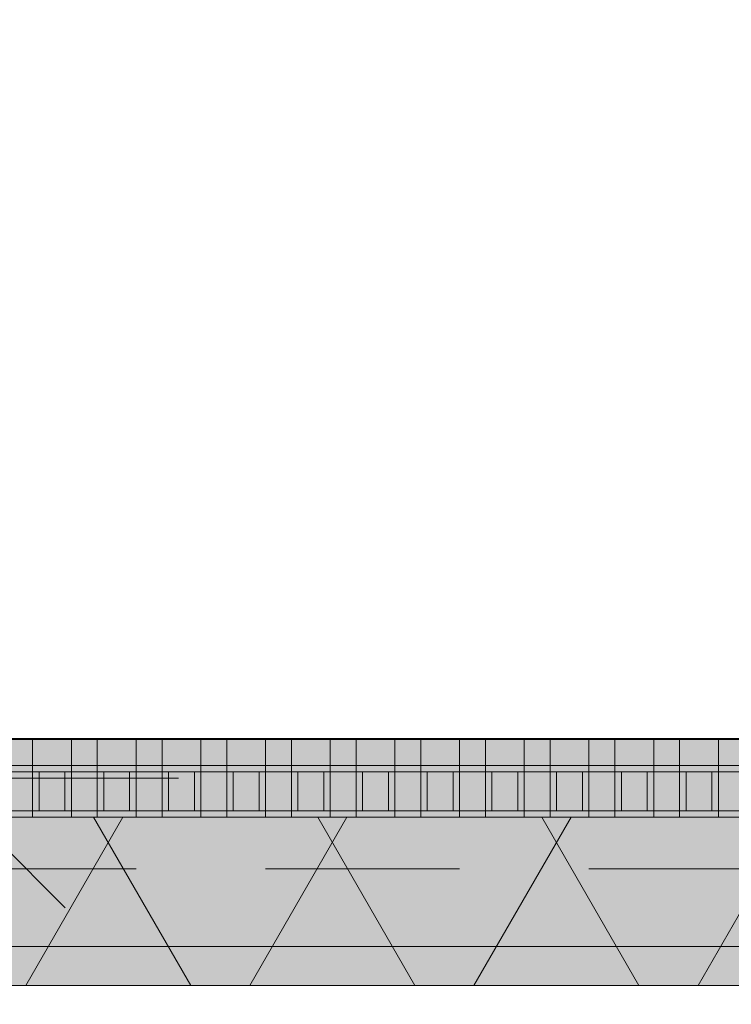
# Model space of a CAD drawing. Header units: metres. Extents: x -167 to 233, y -155 to 122.
# Tile 194 of 215: x 54.751 to 55.301, y 43.825 to 44.586. Entities that reach past the tile are written whole.
import ezdxf

# ---------------------------------------------------------------- set-up
doc = ezdxf.new("R2010")
doc.units = ezdxf.units.M
doc.header["$MEASUREMENT"] = 0
doc.linetypes.add('Strichlinie eng', pattern=[0.23, 0.15, -0.08])
for name, color, linetype in [('09 Schraffuren', 7, 'Continuous'), ('10 Wand außen', 7, 'Continuous'), ('20 Decke', 7, 'Continuous'), ('50 Sanitäreinrichtung', 7, 'Continuous'), ('94 Genehmigungsplanung Bemaßung', 7, 'Continuous')]:
    doc.layers.add(name, color=color, linetype=linetype)
doc.styles.add('ERSTELLTER_STIL_1', font='arial.ttf')
doc.dimstyles.new('ERSTELLTER_STIL__1', dxfattribs={"dimtxt": 0.25, "dimasz": 0.19, "dimexe": 0.18, "dimexo": 0.1, "dimgap": 0, "dimtad": 1, "dimtih": 1, "dimtoh": 1, "dimzin": 0, "dimdsep": 46, "dimtxsty": 'ERSTELLTER_STIL_1', "dimblk": 'ARROWHEAD_6', "dimblk1": 'ARROWHEAD_6', "dimblk2": 'ARROWHEAD_6', "dimcen": 0.09, "dimclrd": 7, "dimclre": 7, "dimclrt": 7, "dimazin": 0, "dimtfac": 1, "dimtdec": 4, "dimtmove": 0, "dimatfit": 3, "dimfxl": 1, "dimtolj": 1, "dimtzin": 0, "dimarcsym": 0})
doc.dimstyles.new('ERSTELLTER_STIL__2', dxfattribs={"dimtxt": 0.25, "dimasz": 0.19, "dimexe": 0.18, "dimexo": 0.1, "dimgap": 0, "dimtad": 1, "dimzin": 0, "dimdsep": 46, "dimtxsty": 'ERSTELLTER_STIL_1', "dimblk": 'ARROWHEAD_6', "dimblk1": 'ARROWHEAD_6', "dimblk2": 'ARROWHEAD_6', "dimcen": 0.09, "dimclrd": 7, "dimclre": 7, "dimclrt": 7, "dimazin": 0, "dimtfac": 1, "dimtdec": 4, "dimtmove": 0, "dimatfit": 3, "dimfxl": 1, "dimtolj": 1, "dimtzin": 0, "dimarcsym": 0})

# ---------------------------------------------------------------- blocks, each defined once
blk = doc.blocks.new('Rechteck Raster Kassetten Fassade - ACB')
at = {"layer": '50 Sanitäreinrichtung', "linetype": 'Continuous', "lineweight": 0, "true_color": 0x9e9e9e}
for points in [[(17.04, 0.17), (17.04, 0.19), (17.01, 0.19), (17.01, 0.17)], [(17.09, 0.17), (17.09, 0.19), (17.06, 0.19), (17.06, 0.17)], [(17.14, 0.17), (17.14, 0.19), (17.11, 0.19), (17.11, 0.17)], [(17.19, 0.17), (17.19, 0.19), (17.16, 0.19), (17.16, 0.17)], [(17.24, 0.17), (17.24, 0.19), (17.21, 0.19), (17.21, 0.17)], [(17.29, 0.17), (17.29, 0.19), (17.26, 0.19), (17.26, 0.17)], [(17.34, 0.17), (17.34, 0.19), (17.31, 0.19), (17.31, 0.17)], [(17.39, 0.17), (17.39, 0.19), (17.36, 0.19), (17.36, 0.17)], [(17.44, 0.17), (17.44, 0.19), (17.41, 0.19), (17.41, 0.17)], [(17.49, 0.17), (17.49, 0.19), (17.46, 0.19), (17.46, 0.17)], [(17.54, 0.17), (17.54, 0.19), (17.51, 0.19), (17.51, 0.17)], [(16.96, 0.13), (17.01, 0.13), (17.01, 0.135), (16.965, 0.135), (16.965, 0.165), (17.01, 0.165), (17.01, 0.17), (16.96, 0.17)], [(17.01, 0.13), (17.06, 0.13), (17.06, 0.135), (17.015, 0.135), (17.015, 0.165), (17.06, 0.165), (17.06, 0.17), (17.01, 0.17)], [(17.06, 0.13), (17.11, 0.13), (17.11, 0.135), (17.065, 0.135), (17.065, 0.165), (17.11, 0.165), (17.11, 0.17), (17.06, 0.17)], [(17.11, 0.13), (17.16, 0.13), (17.16, 0.135), (17.115, 0.135), (17.115, 0.165), (17.16, 0.165), (17.16, 0.17), (17.11, 0.17)], [(17.16, 0.13), (17.21, 0.13), (17.21, 0.135), (17.165, 0.135), (17.165, 0.165), (17.21, 0.165), (17.21, 0.17), (17.16, 0.17)], [(17.21, 0.13), (17.26, 0.13), (17.26, 0.135), (17.215, 0.135), (17.215, 0.165), (17.26, 0.165), (17.26, 0.17), (17.21, 0.17)], [(17.26, 0.13), (17.31, 0.13), (17.31, 0.135), (17.265, 0.135), (17.265, 0.165), (17.31, 0.165), (17.31, 0.17), (17.26, 0.17)], [(17.31, 0.13), (17.36, 0.13), (17.36, 0.135), (17.315, 0.135), (17.315, 0.165), (17.36, 0.165), (17.36, 0.17), (17.31, 0.17)], [(17.36, 0.13), (17.41, 0.13), (17.41, 0.135), (17.365, 0.135), (17.365, 0.165), (17.41, 0.165), (17.41, 0.17), (17.36, 0.17)], [(17.41, 0.13), (17.46, 0.13), (17.46, 0.135), (17.415, 0.135), (17.415, 0.165), (17.46, 0.165), (17.46, 0.17), (17.41, 0.17)], [(17.46, 0.17), (17.46, 0.13), (17.51, 0.13), (17.51, 0.135), (17.465, 0.135), (17.465, 0.165), (17.51, 0.165), (17.51, 0.17)], [(17.51, 0.17), (17.51, 0.13), (17.56, 0.13), (17.56, 0.135), (17.515, 0.135), (17.515, 0.165), (17.56, 0.165), (17.56, 0.17)], [(17.035, 0.165), (17.035, 0.135), (17.04, 0.135), (17.04, 0.165)], [(17.085, 0.165), (17.085, 0.135), (17.09, 0.135), (17.09, 0.165)], [(17.135, 0.165), (17.135, 0.135), (17.14, 0.135), (17.14, 0.165)], [(17.185, 0.165), (17.185, 0.135), (17.19, 0.135), (17.19, 0.165)], [(17.235, 0.165), (17.235, 0.135), (17.24, 0.135), (17.24, 0.165)], [(17.285, 0.165), (17.285, 0.135), (17.29, 0.135), (17.29, 0.165)], [(17.335, 0.165), (17.335, 0.135), (17.34, 0.135), (17.34, 0.165)], [(17.385, 0.165), (17.385, 0.135), (17.39, 0.135), (17.39, 0.165)], [(17.435, 0.165), (17.435, 0.135), (17.44, 0.135), (17.44, 0.165)], [(17.49, 0.165), (17.485, 0.165), (17.485, 0.135), (17.49, 0.135)], [(17.535, 0.165), (17.535, 0.135), (17.54, 0.135), (17.54, 0.165)]]:
    blk.add_hatch(color=253, dxfattribs=at).paths.add_polyline_path(points)
at = {"layer": '50 Sanitäreinrichtung', "linetype": 'Continuous', "lineweight": 18}
h = blk.add_hatch(dxfattribs=at)
h.set_pattern_fill('Dämmung__weich_0001', color=8, style=0, pattern_type=2)
h.set_pattern_definition([(60, (0, 0), (-0.1299038, 0.075), []), (120, (0, 0), (0.1299038, 0.075), [])])
h.paths.add_polyline_path([(0, 0), (20.25, 0), (20.38, 0.13), (0, 0.13)])
at = {"layer": '50 Sanitäreinrichtung', "color": 251, "linetype": 'Continuous', "lineweight": 18, "true_color": 0x5f5f5f}
for p, q in [((19.75, 0.19), (15.25, 0.19)), ((17.04, 0.19), (17.01, 0.19)), ((17.01, 0.19), (17.01, 0.17)), ((17.04, 0.19), (17.01, 0.19)), ((17.01, 0.19), (17.01, 0.17)), ((17.04, 0.19), (17.04, 0.17)), ((17.04, 0.19), (17.04, 0.17)), ((17.09, 0.19), (17.06, 0.19)), ((17.06, 0.19), (17.06, 0.17)), ((17.09, 0.19), (17.06, 0.19)), ((17.06, 0.19), (17.06, 0.17)), ((17.09, 0.19), (17.09, 0.17)), ((17.09, 0.19), (17.09, 0.17)), ((17.14, 0.19), (17.11, 0.19)), ((17.11, 0.19), (17.11, 0.17)), ((17.14, 0.19), (17.11, 0.19)), ((17.11, 0.19), (17.11, 0.17)), ((17.14, 0.19), (17.14, 0.17)), ((17.14, 0.19), (17.14, 0.17)), ((17.19, 0.19), (17.16, 0.19)), ((17.16, 0.19), (17.16, 0.17)), ((17.19, 0.19), (17.16, 0.19)), ((17.16, 0.19), (17.16, 0.17)), ((17.19, 0.19), (17.19, 0.17)), ((17.19, 0.19), (17.19, 0.17)), ((17.24, 0.19), (17.21, 0.19)), ((17.21, 0.19), (17.21, 0.17)), ((17.24, 0.19), (17.21, 0.19)), ((17.21, 0.19), (17.21, 0.17)), ((17.24, 0.19), (17.24, 0.17)), ((17.24, 0.19), (17.24, 0.17)), ((17.29, 0.19), (17.26, 0.19)), ((17.26, 0.19), (17.26, 0.17)), ((17.29, 0.19), (17.26, 0.19)), ((17.26, 0.19), (17.26, 0.17)), ((17.29, 0.19), (17.29, 0.17)), ((17.29, 0.19), (17.29, 0.17)), ((17.34, 0.19), (17.31, 0.19)), ((17.31, 0.19), (17.31, 0.17)), ((17.34, 0.19), (17.31, 0.19)), ((17.31, 0.19), (17.31, 0.17)), ((17.34, 0.19), (17.34, 0.17)), ((17.34, 0.19), (17.34, 0.17)), ((17.39, 0.19), (17.36, 0.19)), ((17.36, 0.19), (17.36, 0.17)), ((17.39, 0.19), (17.36, 0.19)), ((17.36, 0.19), (17.36, 0.17)), ((17.39, 0.19), (17.39, 0.17)), ((17.39, 0.19), (17.39, 0.17)), ((17.44, 0.19), (17.41, 0.19)), ((17.41, 0.19), (17.41, 0.17)), ((17.44, 0.19), (17.41, 0.19)), ((17.41, 0.19), (17.41, 0.17)), ((17.44, 0.19), (17.44, 0.17)), ((17.44, 0.19), (17.44, 0.17)), ((17.49, 0.19), (17.46, 0.19)), ((17.46, 0.19), (17.46, 0.17)), ((17.49, 0.19), (17.46, 0.19)), ((17.46, 0.19), (17.46, 0.17)), ((17.49, 0.19), (17.49, 0.17)), ((17.49, 0.19), (17.49, 0.17)), ((17.54, 0.19), (17.51, 0.19)), ((17.51, 0.19), (17.51, 0.17)), ((17.54, 0.19), (17.51, 0.19)), ((17.51, 0.19), (17.51, 0.17)), ((17.54, 0.19), (17.54, 0.17)), ((17.54, 0.19), (17.54, 0.17)), ((17.04, 0.17), (16.96, 0.17)), ((17.04, 0.17), (16.96, 0.17)), ((17.09, 0.17), (17.01, 0.17)), ((17.01, 0.17), (17.01, 0.165)), ((17.09, 0.17), (17.01, 0.17)), ((17.01, 0.17), (17.01, 0.165)), ((17.04, 0.17), (17.01, 0.17)), ((17.04, 0.17), (17.01, 0.17)), ((17.04, 0.17), (17.04, 0.165)), ((17.04, 0.17), (17.04, 0.165)), ((17.14, 0.17), (17.06, 0.17)), ((17.06, 0.17), (17.06, 0.165)), ((17.14, 0.17), (17.06, 0.17)), ((17.06, 0.17), (17.06, 0.165)), ((17.09, 0.17), (17.06, 0.17)), ((17.09, 0.17), (17.06, 0.17)), ((17.09, 0.17), (17.09, 0.165)), ((17.09, 0.17), (17.09, 0.165)), ((17.19, 0.17), (17.11, 0.17)), ((17.11, 0.17), (17.11, 0.165)), ((17.19, 0.17), (17.11, 0.17)), ((17.11, 0.17), (17.11, 0.165)), ((17.14, 0.17), (17.11, 0.17)), ((17.14, 0.17), (17.11, 0.17)), ((17.14, 0.17), (17.14, 0.165)), ((17.14, 0.17), (17.14, 0.165)), ((17.24, 0.17), (17.16, 0.17)), ((17.16, 0.17), (17.16, 0.165)), ((17.24, 0.17), (17.16, 0.17)), ((17.16, 0.17), (17.16, 0.165)), ((17.19, 0.17), (17.16, 0.17)), ((17.19, 0.17), (17.16, 0.17)), ((17.19, 0.17), (17.19, 0.165)), ((17.19, 0.17), (17.19, 0.165)), ((17.29, 0.17), (17.21, 0.17)), ((17.21, 0.17), (17.21, 0.165)), ((17.29, 0.17), (17.21, 0.17)), ((17.21, 0.17), (17.21, 0.165)), ((17.24, 0.17), (17.21, 0.17)), ((17.24, 0.17), (17.21, 0.17)), ((17.24, 0.17), (17.24, 0.165)), ((17.24, 0.17), (17.24, 0.165)), ((17.34, 0.17), (17.26, 0.17)), ((17.26, 0.17), (17.26, 0.165)), ((17.34, 0.17), (17.26, 0.17)), ((17.26, 0.17), (17.26, 0.165)), ((17.29, 0.17), (17.26, 0.17)), ((17.29, 0.17), (17.26, 0.17)), ((17.29, 0.17), (17.29, 0.165)), ((17.29, 0.17), (17.29, 0.165)), ((17.39, 0.17), (17.31, 0.17)), ((17.31, 0.17), (17.31, 0.165)), ((17.39, 0.17), (17.31, 0.17)), ((17.31, 0.17), (17.31, 0.165)), ((17.34, 0.17), (17.31, 0.17)), ((17.34, 0.17), (17.31, 0.17)), ((17.34, 0.17), (17.34, 0.165)), ((17.34, 0.17), (17.34, 0.165)), ((17.44, 0.17), (17.36, 0.17)), ((17.36, 0.17), (17.36, 0.165)), ((17.44, 0.17), (17.36, 0.17)), ((17.36, 0.17), (17.36, 0.165)), ((17.39, 0.17), (17.36, 0.17)), ((17.39, 0.17), (17.36, 0.17)), ((17.39, 0.17), (17.39, 0.165)), ((17.39, 0.17), (17.39, 0.165)), ((17.49, 0.17), (17.41, 0.17)), ((17.41, 0.17), (17.41, 0.165)), ((17.49, 0.17), (17.41, 0.17)), ((17.41, 0.17), (17.41, 0.165)), ((17.44, 0.17), (17.41, 0.17)), ((17.44, 0.17), (17.41, 0.17)), ((17.44, 0.17), (17.44, 0.165)), ((17.44, 0.17), (17.44, 0.165)), ((17.54, 0.17), (17.46, 0.17)), ((17.46, 0.17), (17.46, 0.165)), ((17.54, 0.17), (17.46, 0.17)), ((17.46, 0.17), (17.46, 0.165)), ((17.49, 0.17), (17.46, 0.17)), ((17.49, 0.17), (17.46, 0.17)), ((17.49, 0.17), (17.49, 0.165)), ((17.49, 0.17), (17.49, 0.165)), ((17.59, 0.17), (17.51, 0.17)), ((17.51, 0.17), (17.51, 0.165)), ((17.59, 0.17), (17.51, 0.17)), ((17.51, 0.17), (17.51, 0.165)), ((17.54, 0.17), (17.51, 0.17)), ((17.54, 0.17), (17.51, 0.17)), ((17.54, 0.17), (17.54, 0.165)), ((17.54, 0.17), (17.54, 0.165)), ((17.01, 0.165), (16.99, 0.165)), ((17.01, 0.165), (16.99, 0.165)), ((17.015, 0.165), (17.01, 0.165)), ((17.01, 0.165), (17.01, 0.135)), ((17.015, 0.165), (17.01, 0.165)), ((17.01, 0.165), (17.01, 0.135)), ((17.035, 0.165), (17.015, 0.165)), ((17.015, 0.165), (17.015, 0.135)), ((17.035, 0.165), (17.015, 0.165)), ((17.035, 0.165), (17.015, 0.165)), ((17.015, 0.165), (17.015, 0.135)), ((17.035, 0.165), (17.015, 0.165)), ((17.035, 0.165), (17.035, 0.135)), ((17.04, 0.165), (17.035, 0.165)), ((17.035, 0.165), (17.035, 0.135)), ((17.04, 0.165), (17.035, 0.165)), ((17.04, 0.165), (17.04, 0.135)), ((17.06, 0.165), (17.04, 0.165)), ((17.04, 0.165), (17.04, 0.135)), ((17.06, 0.165), (17.04, 0.165)), ((17.065, 0.165), (17.06, 0.165)), ((17.06, 0.165), (17.06, 0.135)), ((17.065, 0.165), (17.06, 0.165)), ((17.06, 0.165), (17.06, 0.135)), ((17.085, 0.165), (17.065, 0.165)), ((17.065, 0.165), (17.065, 0.135)), ((17.085, 0.165), (17.065, 0.165)), ((17.085, 0.165), (17.065, 0.165)), ((17.065, 0.165), (17.065, 0.135)), ((17.085, 0.165), (17.065, 0.165)), ((17.085, 0.165), (17.085, 0.135)), ((17.09, 0.165), (17.085, 0.165)), ((17.085, 0.165), (17.085, 0.135)), ((17.09, 0.165), (17.085, 0.165)), ((17.09, 0.165), (17.09, 0.135)), ((17.11, 0.165), (17.09, 0.165)), ((17.09, 0.165), (17.09, 0.135)), ((17.11, 0.165), (17.09, 0.165)), ((17.115, 0.165), (17.11, 0.165)), ((17.11, 0.165), (17.11, 0.135)), ((17.115, 0.165), (17.11, 0.165)), ((17.11, 0.165), (17.11, 0.135)), ((17.135, 0.165), (17.115, 0.165)), ((17.115, 0.165), (17.115, 0.135)), ((17.135, 0.165), (17.115, 0.165)), ((17.135, 0.165), (17.115, 0.165)), ((17.115, 0.165), (17.115, 0.135)), ((17.135, 0.165), (17.115, 0.165)), ((17.135, 0.165), (17.135, 0.135)), ((17.14, 0.165), (17.135, 0.165)), ((17.135, 0.165), (17.135, 0.135)), ((17.14, 0.165), (17.135, 0.165)), ((17.14, 0.165), (17.14, 0.135)), ((17.16, 0.165), (17.14, 0.165)), ((17.14, 0.165), (17.14, 0.135)), ((17.16, 0.165), (17.14, 0.165)), ((17.165, 0.165), (17.16, 0.165)), ((17.16, 0.165), (17.16, 0.135)), ((17.165, 0.165), (17.16, 0.165)), ((17.16, 0.165), (17.16, 0.135)), ((17.185, 0.165), (17.165, 0.165)), ((17.165, 0.165), (17.165, 0.135)), ((17.185, 0.165), (17.165, 0.165)), ((17.185, 0.165), (17.165, 0.165)), ((17.165, 0.165), (17.165, 0.135)), ((17.185, 0.165), (17.165, 0.165)), ((17.185, 0.165), (17.185, 0.135)), ((17.19, 0.165), (17.185, 0.165)), ((17.185, 0.165), (17.185, 0.135)), ((17.19, 0.165), (17.185, 0.165)), ((17.19, 0.165), (17.19, 0.135)), ((17.21, 0.165), (17.19, 0.165)), ((17.19, 0.165), (17.19, 0.135)), ((17.21, 0.165), (17.19, 0.165)), ((17.215, 0.165), (17.21, 0.165)), ((17.21, 0.165), (17.21, 0.135)), ((17.215, 0.165), (17.21, 0.165)), ((17.21, 0.165), (17.21, 0.135)), ((17.235, 0.165), (17.215, 0.165)), ((17.215, 0.165), (17.215, 0.135)), ((17.235, 0.165), (17.215, 0.165)), ((17.235, 0.165), (17.215, 0.165)), ((17.215, 0.165), (17.215, 0.135)), ((17.235, 0.165), (17.215, 0.165)), ((17.235, 0.165), (17.235, 0.135)), ((17.24, 0.165), (17.235, 0.165)), ((17.235, 0.165), (17.235, 0.135)), ((17.24, 0.165), (17.235, 0.165)), ((17.24, 0.165), (17.24, 0.135)), ((17.26, 0.165), (17.24, 0.165)), ((17.24, 0.165), (17.24, 0.135)), ((17.26, 0.165), (17.24, 0.165)), ((17.265, 0.165), (17.26, 0.165)), ((17.26, 0.165), (17.26, 0.135)), ((17.265, 0.165), (17.26, 0.165)), ((17.26, 0.165), (17.26, 0.135)), ((17.285, 0.165), (17.265, 0.165)), ((17.265, 0.165), (17.265, 0.135)), ((17.285, 0.165), (17.265, 0.165)), ((17.285, 0.165), (17.265, 0.165)), ((17.265, 0.165), (17.265, 0.135)), ((17.285, 0.165), (17.265, 0.165)), ((17.285, 0.165), (17.285, 0.135)), ((17.29, 0.165), (17.285, 0.165)), ((17.285, 0.165), (17.285, 0.135)), ((17.29, 0.165), (17.285, 0.165)), ((17.29, 0.165), (17.29, 0.135)), ((17.31, 0.165), (17.29, 0.165)), ((17.29, 0.165), (17.29, 0.135)), ((17.31, 0.165), (17.29, 0.165)), ((17.315, 0.165), (17.31, 0.165)), ((17.31, 0.165), (17.31, 0.135)), ((17.315, 0.165), (17.31, 0.165)), ((17.31, 0.165), (17.31, 0.135)), ((17.335, 0.165), (17.315, 0.165)), ((17.315, 0.165), (17.315, 0.135)), ((17.335, 0.165), (17.315, 0.165)), ((17.335, 0.165), (17.315, 0.165)), ((17.315, 0.165), (17.315, 0.135)), ((17.335, 0.165), (17.315, 0.165)), ((17.335, 0.165), (17.335, 0.135)), ((17.34, 0.165), (17.335, 0.165)), ((17.335, 0.165), (17.335, 0.135)), ((17.34, 0.165), (17.335, 0.165)), ((17.34, 0.165), (17.34, 0.135)), ((17.36, 0.165), (17.34, 0.165)), ((17.34, 0.165), (17.34, 0.135)), ((17.36, 0.165), (17.34, 0.165)), ((17.365, 0.165), (17.36, 0.165)), ((17.36, 0.165), (17.36, 0.135)), ((17.365, 0.165), (17.36, 0.165)), ((17.36, 0.165), (17.36, 0.135)), ((17.385, 0.165), (17.365, 0.165)), ((17.365, 0.165), (17.365, 0.135)), ((17.385, 0.165), (17.365, 0.165)), ((17.385, 0.165), (17.365, 0.165)), ((17.365, 0.165), (17.365, 0.135)), ((17.385, 0.165), (17.365, 0.165)), ((17.385, 0.165), (17.385, 0.135)), ((17.39, 0.165), (17.385, 0.165)), ((17.385, 0.165), (17.385, 0.135)), ((17.39, 0.165), (17.385, 0.165)), ((17.39, 0.165), (17.39, 0.135)), ((17.41, 0.165), (17.39, 0.165)), ((17.39, 0.165), (17.39, 0.135)), ((17.41, 0.165), (17.39, 0.165)), ((17.415, 0.165), (17.41, 0.165)), ((17.41, 0.165), (17.41, 0.135)), ((17.415, 0.165), (17.41, 0.165)), ((17.41, 0.165), (17.41, 0.135)), ((17.435, 0.165), (17.415, 0.165)), ((17.415, 0.165), (17.415, 0.135)), ((17.435, 0.165), (17.415, 0.165)), ((17.435, 0.165), (17.415, 0.165)), ((17.415, 0.165), (17.415, 0.135)), ((17.435, 0.165), (17.415, 0.165)), ((17.435, 0.165), (17.435, 0.135)), ((17.44, 0.165), (17.435, 0.165)), ((17.435, 0.165), (17.435, 0.135)), ((17.44, 0.165), (17.435, 0.165)), ((17.44, 0.165), (17.44, 0.135)), ((17.46, 0.165), (17.44, 0.165)), ((17.44, 0.165), (17.44, 0.135)), ((17.46, 0.165), (17.44, 0.165)), ((17.465, 0.165), (17.46, 0.165)), ((17.46, 0.165), (17.46, 0.135)), ((17.465, 0.165), (17.46, 0.165)), ((17.46, 0.165), (17.46, 0.135)), ((17.485, 0.165), (17.465, 0.165)), ((17.465, 0.165), (17.465, 0.135)), ((17.485, 0.165), (17.465, 0.165)), ((17.485, 0.165), (17.465, 0.165)), ((17.465, 0.165), (17.465, 0.135)), ((17.485, 0.165), (17.465, 0.165)), ((17.485, 0.165), (17.485, 0.135)), ((17.49, 0.165), (17.485, 0.165)), ((17.485, 0.165), (17.485, 0.135)), ((17.49, 0.165), (17.485, 0.165)), ((17.49, 0.165), (17.49, 0.135)), ((17.51, 0.165), (17.49, 0.165)), ((17.49, 0.165), (17.49, 0.135)), ((17.51, 0.165), (17.49, 0.165)), ((17.515, 0.165), (17.51, 0.165)), ((17.51, 0.165), (17.51, 0.135)), ((17.515, 0.165), (17.51, 0.165)), ((17.51, 0.165), (17.51, 0.135)), ((17.535, 0.165), (17.515, 0.165)), ((17.515, 0.165), (17.515, 0.135)), ((17.535, 0.165), (17.515, 0.165)), ((17.535, 0.165), (17.515, 0.165)), ((17.515, 0.165), (17.515, 0.135)), ((17.535, 0.165), (17.515, 0.165)), ((17.535, 0.165), (17.535, 0.135)), ((17.54, 0.165), (17.535, 0.165)), ((17.535, 0.165), (17.535, 0.135)), ((17.54, 0.165), (17.535, 0.165)), ((17.54, 0.165), (17.54, 0.135)), ((17.56, 0.165), (17.54, 0.165)), ((17.54, 0.165), (17.54, 0.135)), ((17.56, 0.165), (17.54, 0.165)), ((20.38, 0.13), (0, 0.13)), ((17.04, 0.13), (16.96, 0.13)), ((17.04, 0.13), (16.96, 0.13)), ((17.01, 0.135), (16.99, 0.135)), ((17.01, 0.135), (16.99, 0.135)), ((17.015, 0.135), (17.01, 0.135)), ((17.01, 0.135), (17.01, 0.13)), ((17.015, 0.135), (17.01, 0.135)), ((17.01, 0.135), (17.01, 0.13)), ((17.09, 0.13), (17.01, 0.13)), ((17.09, 0.13), (17.01, 0.13)), ((17.035, 0.135), (17.015, 0.135)), ((17.035, 0.135), (17.015, 0.135)), ((17.035, 0.135), (17.015, 0.135)), ((17.035, 0.135), (17.015, 0.135)), ((17.04, 0.135), (17.035, 0.135)), ((17.04, 0.135), (17.035, 0.135)), ((17.04, 0.135), (17.04, 0.13)), ((17.06, 0.135), (17.04, 0.135)), ((17.04, 0.135), (17.04, 0.13)), ((17.06, 0.135), (17.04, 0.135)), ((17.065, 0.135), (17.06, 0.135)), ((17.06, 0.135), (17.06, 0.13)), ((17.065, 0.135), (17.06, 0.135)), ((17.06, 0.135), (17.06, 0.13)), ((17.14, 0.13), (17.06, 0.13)), ((17.14, 0.13), (17.06, 0.13)), ((17.085, 0.135), (17.065, 0.135)), ((17.085, 0.135), (17.065, 0.135)), ((17.085, 0.135), (17.065, 0.135)), ((17.085, 0.135), (17.065, 0.135)), ((17.09, 0.135), (17.085, 0.135)), ((17.09, 0.135), (17.085, 0.135)), ((17.09, 0.135), (17.09, 0.13)), ((17.11, 0.135), (17.09, 0.135)), ((17.09, 0.135), (17.09, 0.13)), ((17.11, 0.135), (17.09, 0.135)), ((17.115, 0.135), (17.11, 0.135)), ((17.11, 0.135), (17.11, 0.13)), ((17.115, 0.135), (17.11, 0.135)), ((17.11, 0.135), (17.11, 0.13)), ((17.19, 0.13), (17.11, 0.13)), ((17.19, 0.13), (17.11, 0.13)), ((17.135, 0.135), (17.115, 0.135)), ((17.135, 0.135), (17.115, 0.135)), ((17.135, 0.135), (17.115, 0.135)), ((17.135, 0.135), (17.115, 0.135)), ((17.14, 0.135), (17.135, 0.135)), ((17.14, 0.135), (17.135, 0.135)), ((17.14, 0.135), (17.14, 0.13)), ((17.16, 0.135), (17.14, 0.135)), ((17.14, 0.135), (17.14, 0.13)), ((17.16, 0.135), (17.14, 0.135)), ((17.165, 0.135), (17.16, 0.135)), ((17.16, 0.135), (17.16, 0.13)), ((17.165, 0.135), (17.16, 0.135)), ((17.16, 0.135), (17.16, 0.13)), ((17.24, 0.13), (17.16, 0.13)), ((17.24, 0.13), (17.16, 0.13)), ((17.185, 0.135), (17.165, 0.135)), ((17.185, 0.135), (17.165, 0.135)), ((17.185, 0.135), (17.165, 0.135)), ((17.185, 0.135), (17.165, 0.135)), ((17.19, 0.135), (17.185, 0.135)), ((17.19, 0.135), (17.185, 0.135)), ((17.19, 0.135), (17.19, 0.13)), ((17.21, 0.135), (17.19, 0.135)), ((17.19, 0.135), (17.19, 0.13)), ((17.21, 0.135), (17.19, 0.135)), ((17.215, 0.135), (17.21, 0.135)), ((17.21, 0.135), (17.21, 0.13)), ((17.215, 0.135), (17.21, 0.135)), ((17.21, 0.135), (17.21, 0.13)), ((17.29, 0.13), (17.21, 0.13)), ((17.29, 0.13), (17.21, 0.13)), ((17.235, 0.135), (17.215, 0.135)), ((17.235, 0.135), (17.215, 0.135)), ((17.235, 0.135), (17.215, 0.135)), ((17.235, 0.135), (17.215, 0.135)), ((17.24, 0.135), (17.235, 0.135)), ((17.24, 0.135), (17.235, 0.135)), ((17.24, 0.135), (17.24, 0.13)), ((17.26, 0.135), (17.24, 0.135)), ((17.24, 0.135), (17.24, 0.13)), ((17.26, 0.135), (17.24, 0.135)), ((17.265, 0.135), (17.26, 0.135)), ((17.26, 0.135), (17.26, 0.13)), ((17.265, 0.135), (17.26, 0.135)), ((17.26, 0.135), (17.26, 0.13)), ((17.34, 0.13), (17.26, 0.13)), ((17.34, 0.13), (17.26, 0.13)), ((17.285, 0.135), (17.265, 0.135)), ((17.285, 0.135), (17.265, 0.135)), ((17.285, 0.135), (17.265, 0.135)), ((17.285, 0.135), (17.265, 0.135)), ((17.29, 0.135), (17.285, 0.135)), ((17.29, 0.135), (17.285, 0.135)), ((17.29, 0.135), (17.29, 0.13)), ((17.31, 0.135), (17.29, 0.135)), ((17.29, 0.135), (17.29, 0.13)), ((17.31, 0.135), (17.29, 0.135)), ((17.315, 0.135), (17.31, 0.135)), ((17.31, 0.135), (17.31, 0.13)), ((17.315, 0.135), (17.31, 0.135)), ((17.31, 0.135), (17.31, 0.13)), ((17.39, 0.13), (17.31, 0.13)), ((17.39, 0.13), (17.31, 0.13)), ((17.335, 0.135), (17.315, 0.135)), ((17.335, 0.135), (17.315, 0.135)), ((17.335, 0.135), (17.315, 0.135)), ((17.335, 0.135), (17.315, 0.135)), ((17.34, 0.135), (17.335, 0.135)), ((17.34, 0.135), (17.335, 0.135)), ((17.34, 0.135), (17.34, 0.13)), ((17.36, 0.135), (17.34, 0.135)), ((17.34, 0.135), (17.34, 0.13)), ((17.36, 0.135), (17.34, 0.135)), ((17.365, 0.135), (17.36, 0.135)), ((17.36, 0.135), (17.36, 0.13)), ((17.365, 0.135), (17.36, 0.135)), ((17.36, 0.135), (17.36, 0.13)), ((17.44, 0.13), (17.36, 0.13)), ((17.44, 0.13), (17.36, 0.13)), ((17.385, 0.135), (17.365, 0.135)), ((17.385, 0.135), (17.365, 0.135)), ((17.385, 0.135), (17.365, 0.135)), ((17.385, 0.135), (17.365, 0.135)), ((17.39, 0.135), (17.385, 0.135)), ((17.39, 0.135), (17.385, 0.135)), ((17.39, 0.135), (17.39, 0.13)), ((17.41, 0.135), (17.39, 0.135)), ((17.39, 0.135), (17.39, 0.13)), ((17.41, 0.135), (17.39, 0.135)), ((17.415, 0.135), (17.41, 0.135)), ((17.41, 0.135), (17.41, 0.13)), ((17.415, 0.135), (17.41, 0.135)), ((17.41, 0.135), (17.41, 0.13)), ((17.49, 0.13), (17.41, 0.13)), ((17.49, 0.13), (17.41, 0.13)), ((17.435, 0.135), (17.415, 0.135)), ((17.435, 0.135), (17.415, 0.135)), ((17.435, 0.135), (17.415, 0.135)), ((17.435, 0.135), (17.415, 0.135)), ((17.44, 0.135), (17.435, 0.135)), ((17.44, 0.135), (17.435, 0.135)), ((17.44, 0.135), (17.44, 0.13)), ((17.46, 0.135), (17.44, 0.135)), ((17.44, 0.135), (17.44, 0.13)), ((17.46, 0.135), (17.44, 0.135)), ((17.465, 0.135), (17.46, 0.135)), ((17.46, 0.135), (17.46, 0.13)), ((17.465, 0.135), (17.46, 0.135)), ((17.46, 0.135), (17.46, 0.13)), ((17.54, 0.13), (17.46, 0.13)), ((17.54, 0.13), (17.46, 0.13)), ((17.485, 0.135), (17.465, 0.135)), ((17.485, 0.135), (17.465, 0.135)), ((17.485, 0.135), (17.465, 0.135)), ((17.485, 0.135), (17.465, 0.135)), ((17.49, 0.135), (17.485, 0.135)), ((17.49, 0.135), (17.485, 0.135)), ((17.49, 0.135), (17.49, 0.13)), ((17.51, 0.135), (17.49, 0.135)), ((17.49, 0.135), (17.49, 0.13)), ((17.51, 0.135), (17.49, 0.135)), ((17.515, 0.135), (17.51, 0.135)), ((17.51, 0.135), (17.51, 0.13)), ((17.515, 0.135), (17.51, 0.135)), ((17.51, 0.135), (17.51, 0.13)), ((17.59, 0.13), (17.51, 0.13)), ((17.59, 0.13), (17.51, 0.13)), ((17.535, 0.135), (17.515, 0.135)), ((17.535, 0.135), (17.515, 0.135)), ((17.535, 0.135), (17.515, 0.135)), ((17.535, 0.135), (17.515, 0.135)), ((17.54, 0.135), (17.535, 0.135)), ((17.54, 0.135), (17.535, 0.135)), ((17.54, 0.135), (17.54, 0.13)), ((17.56, 0.135), (17.54, 0.135)), ((17.54, 0.135), (17.54, 0.13)), ((17.56, 0.135), (17.54, 0.135)), ((0, 0), (20.25, 0)), ((15.25, 0), (19.75, 0))]:
    blk.add_line(p, q, dxfattribs=at)
at = {"layer": '50 Sanitäreinrichtung', "color": 251, "linetype": 'Strichlinie eng', "lineweight": 18, "true_color": 0x5f5f5f}
blk.add_line((20.34, 0.09), (0, 0.09), dxfattribs=at)
blk = doc.blocks.new('4-Flügelfenster 27_3')
at = {"layer": '10 Wand außen', "color": 7, "linetype": 'Strichlinie eng', "lineweight": 13}
blk.add_line((-2.25, -0.07), (2.25, -0.07), dxfattribs=at)
at = {"layer": '10 Wand außen', "color": 7, "linetype": 'Continuous', "lineweight": 18}
blk.add_line((2.17, -0.07), (-2.17, -0.07), dxfattribs=at)
at = {"layer": '10 Wand außen', "color": 7, "linetype": 'Continuous', "lineweight": 13}
blk.add_line((-2.25, -0.1), (2.25, -0.1), dxfattribs=at)
blk = doc.blocks.new('*D233', base_point=(27236.13209, 33357.27905))
at = {"layer": '94 Genehmigungsplanung Bemaßung', "color": 7, "linetype": 'Continuous', "lineweight": 13}
for p, q in [((17.34109, 46.96218), (17.34109, 47.33718)), ((58.16249, 46.96218), (58.16249, 47.33718)), ((17.44109, 47.24968), (17.24109, 47.04968)), ((58.06249, 47.04968), (58.26249, 47.24968)), ((17.19109, 47.14968), (17.34109, 47.14968)), ((17.34109, 47.14968), (58.16249, 47.14968)), ((58.16249, 47.14968), (58.31249, 47.14968))]:
    blk.add_line(p, q, dxfattribs=at)
at = {"layer": '94 Genehmigungsplanung Bemaßung', "color": 7, "lineweight": 13, "insert": (37.3228, 47.19968), "char_height": 0.25, "attachment_point": 7, "style": 'ERSTELLTER_STIL_1'}
blk.add_mtext('\\A1;{\\pql;\\fArial|b0|i0|c0|p0;\\W1.000000;40,82}', dxfattribs=at)
blk = doc.blocks.new('ARROWHEAD_6')
at = {"color": 0, "linetype": 'Continuous', "lineweight": 0}
for p, q in [((-0.5, -0.5), (0.5, 0.5)), ((0, 0), (-1, 0))]:
    blk.add_line(p, q, dxfattribs=at)
blk = doc.blocks.new('*D249', base_point=(27236.13209, 33357.27905))
at = {"layer": '94 Genehmigungsplanung Bemaßung', "color": 7, "linetype": 'Continuous', "lineweight": 13}
for p, q in [((54.78637, 43.73968), (54.58637, 43.93968)), ((54.87387, 43.83968), (54.49887, 43.83968)), ((54.68637, 28.17968), (54.68637, 43.83968)), ((54.58637, 28.27968), (54.78637, 28.07968)), ((54.87387, 28.17968), (54.49887, 28.17968)), ((54.68637, 28.02968), (54.68637, 28.17968))]:
    blk.add_line(p, q, dxfattribs=at)
at = {"layer": '94 Genehmigungsplanung Bemaßung', "color": 7, "lineweight": 13, "char_height": 0.25, "attachment_point": 7, "rotation": 90, "style": 'ERSTELLTER_STIL_1'}
for s, insert in [('\\A1;{\\pql;\\fArial|b0|i0|c0|p0;\\W1.000000;16}', (54.63637, 43.35831)), ('\\A1;{\\pql;\\fArial|b0|i0|c0|p0;\\W1.000000;15,66}', (54.63637, 35.39001))]:
    blk.add_mtext(s, dxfattribs=dict(at, insert=insert))
blk = doc.blocks.new('*D250', base_point=(27236.13209, 33357.27905))
at = {"layer": '94 Genehmigungsplanung Bemaßung', "color": 7, "linetype": 'Continuous', "lineweight": 13}
for p, q in [((54.68637, 43.99968), (54.68637, 44.14968)), ((54.58637, 44.09968), (54.78637, 43.89968)), ((54.87387, 43.99968), (54.49887, 43.99968)), ((54.68637, 43.83968), (54.68637, 43.99968)), ((54.78637, 43.73968), (54.58637, 43.93968)), ((54.87387, 43.83968), (54.49887, 43.83968))]:
    blk.add_line(p, q, dxfattribs=at)
blk = doc.blocks.new('*D257', base_point=(27236.13209, 33357.27905))
at = {"layer": '94 Genehmigungsplanung Bemaßung', "color": 7, "linetype": 'Continuous', "lineweight": 13}
for p, q in [((17.50109, 45.65596), (17.50109, 46.03096)), ((58.00249, 45.65596), (58.00249, 46.03096)), ((17.60109, 45.94346), (17.40109, 45.74346)), ((57.90249, 45.74346), (58.10249, 45.94346)), ((17.50109, 45.84346), (58.00249, 45.84346))]:
    blk.add_line(p, q, dxfattribs=at)
at = {"layer": '94 Genehmigungsplanung Bemaßung', "color": 7, "lineweight": 13, "char_height": 0.25, "attachment_point": 7, "style": 'ERSTELLTER_STIL_1'}
for s, insert in [('\\A1;{\\pql;\\fArial|b0|i0|c0|p0;\\W1.000000;40,50}', (37.13212, 45.89346)), ('\\A1;{\\pql;\\fArial|b0|i0|c0|p0;\\W1.000000;16}', (57.52113, 45.89346))]:
    blk.add_mtext(s, dxfattribs=dict(at, insert=insert))

msp = doc.modelspace()

# ---------------------------------------------------------------- hatches: boundary and pattern name
at = {"layer": '09 Schraffuren', "linetype": 'Continuous', "lineweight": 18}
msp.add_hatch(color=255, dxfattribs=at).paths.add_polyline_path([(53.00927, 44.03036), (57.50249, 44.03036), (57.50249, 43.83968), (53.00927, 43.83968)])

# ---------------------------------------------------------------- linework, layer by layer
at = {"layer": '09 Schraffuren', "color": 7, "linetype": 'Continuous', "lineweight": 13, "flags": 128}
msp.add_lwpolyline([(53.00927, 44.03036), (57.50249, 44.03036), (57.50249, 43.83968), (53.00927, 43.83968)], close=True, dxfattribs=at)
at = {"layer": '20 Decke', "color": 7, "linetype": 'Continuous', "lineweight": 13, "flags": 128}
msp.add_lwpolyline([(38.10109, 43.83968), (38.10109, 28.33968), (38.24109, 28.33968), (42.50109, 28.33968), (42.50109, 28.83968), (43.00109, 28.83968), (43.00109, 28.33968), (47.50109, 28.33968), (47.50109, 28.83968), (48.00109, 28.83968), (48.00109, 28.47218), (52.50249, 28.47218), (52.50249, 28.83968), (53.00249, 28.83968), (53.00249, 28.33968), (57.50249, 28.33968), (57.50249, 28.83968), (58.00249, 28.83968), (58.00249, 43.83968), (47.50109, 43.83968), (43.00109, 43.83968), (43.00109, 43.33968), (42.50109, 43.33968), (42.50109, 43.83968)], close=True, dxfattribs=at)

# ---------------------------------------------------------------- block references
at = {"layer": '10 Wand außen', "color": 7, "linetype": 'Continuous', "lineweight": 18, "rotation": 180}
msp.add_blockref('4-Flügelfenster 27_3', (55.25249, 43.76968), dxfattribs=at)
at = {"layer": '50 Sanitäreinrichtung', "color": 251, "linetype": 'Continuous', "lineweight": 18, "true_color": 0x5f5f5f}
msp.add_blockref('Rechteck Raster Kassetten Fassade - ACB', (37.75109, 43.83968), dxfattribs=at)

# ---------------------------------------------------------------- dimensions: what is measured, and where the dimension line sits
at = {"layer": '94 Genehmigungsplanung Bemaßung', "color": 7, "linetype": 'Continuous', "lineweight": 13}
for base, p1, p2, picture, middle in [((58.16249, 47.14968), (17.34109, 43.99968), (58.16249, 43.99968), '*D233', (37.74157, 47.32468)), ((58.00249, 45.84346), (17.50109, 43.83968), (58.00249, 43.83968), '*D257', (37.55089, 46.01846))]:
    dim = msp.add_linear_dim(base=base, p1=p1, p2=p2, dimstyle='ERSTELLTER_STIL__1', dxfattribs=at)
    dim.commit()
    dim.dimension.update_dxf_attribs({"geometry": picture, "text_midpoint": middle, "dimtype": 160})
for base, p1, p2, picture, middle in [((54.68637, 43.99968), (57.50249, 43.83968), (58.16249, 43.99968), '*D250', (54.51137, 43.54857)), ((54.68637, 43.83968), (58.16249, 28.17968), (57.50249, 43.83968), '*D249', (54.51137, 35.80878))]:
    dim = msp.add_linear_dim(base=base, p1=p1, p2=p2, angle=90, dimstyle='ERSTELLTER_STIL__2', dxfattribs=at)
    dim.commit()
    dim.dimension.update_dxf_attribs({"geometry": picture, "text_midpoint": middle, "dimtype": 160, "text_rotation": 90})

doc.saveas('drawing.dxf')
